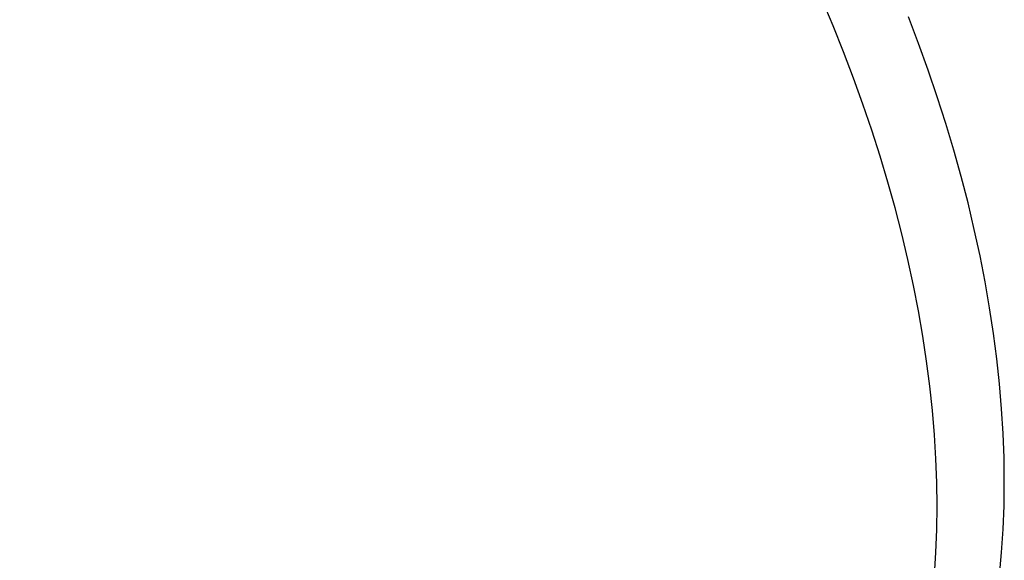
# Model space of a CAD drawing. Header units: millimetres. Extents: x -104 to 128, y -124 to 124.
# Tile 3 of 256: x -94.13 to -84.39, y -118.8 to -113.45. Entities that reach past the tile are written whole.
import ezdxf

# ---------------------------------------------------------------- set-up
doc = ezdxf.new("R2010")
doc.units = ezdxf.units.MM
doc.header["$MEASUREMENT"] = 0
doc.layers.add('Predefinito', color=5, linetype='Continuous')

msp = doc.modelspace()

# ---------------------------------------------------------------- linework, layer by layer
at = {"layer": 'Predefinito', "extrusion": (-0.612372, -0.5, 0.612372)}
for points in [[(39.5528, 1216.0996), (39.5493, 1216.3841), (39.5387, 1216.6678), (39.5212, 1216.9509), (39.4968, 1217.2332), (39.4654, 1217.5149), (39.427, 1217.7959), (39.3816, 1218.0763), (39.3293, 1218.3559), (39.2701, 1218.6338), (39.2043, 1218.9092), (39.132, 1219.182), (39.0532, 1219.4524), (38.9679, 1219.7204), (38.8762, 1219.9859), (38.7781, 1220.2489), (38.6736, 1220.5095), (38.5627, 1220.7677), (38.4454, 1221.0234), (38.3216, 1221.2766), (38.1913, 1221.5274), (38.0544, 1221.7757), (37.911, 1222.0213), (37.7618, 1222.2628), (37.6073, 1222.4998), (37.4474, 1222.7322), (37.2822, 1222.9602), (37.1118, 1223.1837), (36.9361, 1223.4028), (36.7552, 1223.6175), (36.569, 1223.8277), (36.3776, 1224.0335), (36.181, 1224.2349), (35.979, 1224.4318), (35.7718, 1224.6241), (35.5051, 1224.8582), (35.3413, 1224.995), (35.1197, 1225.172), (34.8946, 1225.343), (34.6659, 1225.5079), (34.4337, 1225.6669), (34.1981, 1225.82), (33.9589, 1225.9671), (33.7163, 1226.1084), (33.4702, 1226.2437), (33.2206, 1226.3731), (32.9675, 1226.4965), (32.7109, 1226.614), (32.4508, 1226.7254), (32.1205, 1226.8562), (31.9204, 1226.9297), (31.6524, 1227.0217), (31.383, 1227.1069), (31.1123, 1227.1852), (30.8403, 1227.2567), (30.5669, 1227.3214), (30.2922, 1227.3795), (30.0162, 1227.4308), (29.7388, 1227.4753), (29.4602, 1227.5132), (29.1802, 1227.5442), (28.8988, 1227.5685), (28.6161, 1227.5858), (28.332, 1227.5962), (28.0479, 1227.5996), (27.7648, 1227.596), (27.4827, 1227.5855), (27.2016, 1227.5681), (26.9214, 1227.5438), (26.6422, 1227.5128), (26.3641, 1227.475), (26.0869, 1227.4303), (25.8106, 1227.3789), (25.5354, 1227.3207), (25.2611, 1227.2556), (24.9879, 1227.1837), (24.7156, 1227.1048), (24.4445, 1227.0189), (24.176, 1226.9265), (23.9109, 1226.8278), (23.6489, 1226.723), (23.3902, 1226.612), (23.1346, 1226.4949), (22.8823, 1226.3717), (22.6331, 1226.2424), (22.387, 1226.1071), (22.1442, 1225.9656), (21.9045, 1225.8181), (21.668, 1225.6644), (21.4348, 1225.5045), (21.1478, 1225.2959), (20.9784, 1225.1662), (20.7569, 1224.989), (20.5406, 1224.8069), (20.3294, 1224.6201), (20.1232, 1224.4286), (19.9221, 1224.2324), (19.7259, 1224.0314), (19.5348, 1223.8258), (19.3487, 1223.6155), (19.1675, 1223.4005), (18.9915, 1223.1808), (18.8204, 1222.9563), (18.6545, 1222.727), (18.4937, 1222.493), (18.3386, 1222.2546), (18.1899, 1222.0134), (18.0476, 1221.7693), (17.9116, 1221.5225), (17.782, 1221.2728), (17.6587, 1221.0204), (17.5417, 1220.7652), (17.4309, 1220.5072), (17.3265, 1220.2464), (17.2283, 1219.9829), (17.1364, 1219.7166), (17.0509, 1219.4475), (16.9718, 1219.1755), (16.8991, 1218.9007), (16.8333, 1218.6241), (16.7744, 1218.3466), (16.7225, 1218.0683), (16.6684, 1217.7264)], [(16.5528, 1216.0959), (16.5582, 1215.7473), (16.5703, 1215.4643), (16.5894, 1215.1823), (16.6154, 1214.9014), (16.6482, 1214.6214), (16.6878, 1214.3426), (16.7342, 1214.0647), (16.7875, 1213.7879), (16.8476, 1213.5122), (16.9147, 1213.2374), (16.9886, 1212.9638), (17.0695, 1212.6912), (17.1571, 1212.4207), (17.251, 1212.1534), (17.3512, 1211.8893), (17.4576, 1211.6284), (17.5701, 1211.3705), (17.6888, 1211.1158), (17.8136, 1210.8642), (17.9445, 1210.6157), (18.0816, 1210.3703), (18.2247, 1210.1281), (18.3741, 1209.8889), (18.5296, 1209.6529), (18.6915, 1209.4201), (18.8596, 1209.1906), (19.033, 1208.9656), (19.2113, 1208.7458), (19.3945, 1208.531), (19.5824, 1208.3212), (19.7752, 1208.1164), (19.9727, 1207.9166), (20.1749, 1207.7217), (20.3819, 1207.5318), (20.5936, 1207.3469), (20.8101, 1207.1669), (21.0314, 1206.9919), (21.2575, 1206.822), (21.4885, 1206.6572), (21.7241, 1206.4976), (21.963, 1206.3444), (22.2048, 1206.1976), (22.4494, 1206.0571), (22.6969, 1205.9229), (22.9473, 1205.7951), (23.2005, 1205.6734), (23.4565, 1205.558), (23.7154, 1205.4489), (23.9772, 1205.346), (24.2417, 1205.2495), (24.5092, 1205.1592), (24.7795, 1205.0753), (25.0528, 1204.9978), (25.3284, 1204.927), (25.6046, 1204.8632), (25.8815, 1204.8064), (26.159, 1204.7566), (26.4372, 1204.7137), (26.7159, 1204.6776), (26.9952, 1204.6483), (27.2752, 1204.6259), (27.5558, 1204.6104), (27.8369, 1204.6016), (28.1187, 1204.5998), (28.4011, 1204.6049), (28.6842, 1204.617), (28.9678, 1204.6361), (29.2509, 1204.6622), (29.5323, 1204.6952), (29.812, 1204.735), (30.0899, 1204.7815), (30.3661, 1204.8347), (30.6407, 1204.8946), (30.9135, 1204.9611), (31.1847, 1205.0343), (31.4542, 1205.1141), (31.722, 1205.2007), (31.9881, 1205.2939), (32.2524, 1205.3939), (32.5151, 1205.5007), (32.7759, 1205.6143), (33.0334, 1205.7341), (33.287, 1205.8599), (33.5368, 1205.9914), (33.7827, 1206.1288), (34.0248, 1206.2719), (34.2631, 1206.4207), (34.4976, 1206.5752), (34.7283, 1206.7355), (34.9552, 1206.9014), (35.1783, 1207.0732), (35.3976, 1207.2507), (35.613, 1207.434), (35.8245, 1207.6232), (36.0319, 1207.8181), (36.2338, 1208.0175), (36.4301, 1208.2211), (36.6208, 1208.429), (36.806, 1208.641), (36.9857, 1208.8572), (37.16, 1209.0776), (37.3287, 1209.302), (37.492, 1209.5307), (37.6498, 1209.7634), (37.8021, 1210.0004), (37.9489, 1210.2415), (38.09, 1210.4868), (38.2256, 1210.7364), (38.3552, 1210.9897), (38.478, 1211.2453), (38.5942, 1211.503), (38.7037, 1211.7628), (38.8066, 1212.0247), (38.903, 1212.2887), (38.9928, 1212.5548), (39.0761, 1212.823), (39.1529, 1213.0933), (39.2231, 1213.3658), (39.2867, 1213.6403), (39.3438, 1213.9169), (39.3941, 1214.1957), (39.4377, 1214.4767)]]:
    msp.add_lwpolyline(points, dxfattribs=at)
at = {"layer": 'Predefinito', "extrusion": (0.935414, 0.327327, 0.133631)}
msp.add_lwpolyline([(-86.711, 1648.9569), (-65.2244, 1657.1623)], dxfattribs=at)
at = {"layer": 'Predefinito', "extrusion": (0, 1, 0)}
msp.add_lwpolyline([(103.0123, 1642.7488), (86.7488, 1659.0122)], dxfattribs=at)
at = {"layer": 'Predefinito', "extrusion": (-0.302534, 0.863846, 0.402793)}
msp.add_lwpolyline([(118.0184, 1550.2432), (118.0351, 1550.2579), (118.0522, 1550.2723), (118.0698, 1550.2865), (118.0879, 1550.3003), (118.1065, 1550.3139), (118.1255, 1550.3271), (118.1449, 1550.34), (118.1648, 1550.3526), (118.1852, 1550.3647), (118.206, 1550.3764), (118.2272, 1550.3878), (118.2488, 1550.3986), (118.2708, 1550.409), (118.2931, 1550.419), (118.3159, 1550.4284), (118.339, 1550.4373), (118.3624, 1550.4457), (118.3862, 1550.4535), (118.4102, 1550.4608), (118.4345, 1550.4675), (118.4591, 1550.4736), (118.4839, 1550.4791), (118.509, 1550.4839), (118.5342, 1550.4882), (118.5596, 1550.4918), (118.5851, 1550.4948), (118.6108, 1550.4971), (118.6365, 1550.4987), (118.6623, 1550.4997), (118.6882, 1550.5), (118.7141, 1550.4997), (118.7399, 1550.4986), (118.7658, 1550.4969), (118.7915, 1550.4946), (118.8172, 1550.4916), (118.8428, 1550.4879), (118.8682, 1550.4835), (118.8935, 1550.4786), (118.9186, 1550.4729), (118.9434, 1550.4667), (118.9681, 1550.4598), (118.9925, 1550.4524), (119.0166, 1550.4443), (119.0404, 1550.4357), (119.0639, 1550.4265), (119.087, 1550.4167), (119.1098, 1550.4064), (119.1322, 1550.3957), (119.1543, 1550.3844), (119.1759, 1550.3726), (119.1971, 1550.3604), (119.2179, 1550.3477), (119.2383, 1550.3347), (119.2582, 1550.3212), (119.2776, 1550.3073), (119.2965, 1550.2931), (119.315, 1550.2786), (119.333, 1550.2637), (119.3506, 1550.2486), (119.3676, 1550.2331), (119.3841, 1550.2174), (119.4001, 1550.2015), (119.4157, 1550.1854), (119.4307, 1550.1691)], dxfattribs=at)
at = {"layer": 'Predefinito', "extrusion": (-0.229729, 0.853715, 0.467327)}
msp.add_lwpolyline([(111.783, 1507.6227), (111.7992, 1507.6379), (111.8159, 1507.6528), (111.833, 1507.6675), (111.8506, 1507.682), (111.8687, 1507.6961), (111.8873, 1507.71), (111.9063, 1507.7235), (111.9258, 1507.7367), (111.9458, 1507.7495), (111.9662, 1507.7619), (111.987, 1507.7738), (112.0082, 1507.7854), (112.0299, 1507.7965), (112.0519, 1507.8072), (112.0743, 1507.8173), (112.0971, 1507.827), (112.1203, 1507.8361), (112.1438, 1507.8447), (112.1676, 1507.8528), (112.1917, 1507.8602), (112.216, 1507.8671), (112.2407, 1507.8734), (112.2655, 1507.8791), (112.2906, 1507.8841), (112.3159, 1507.8885), (112.3413, 1507.8923), (112.3669, 1507.8955), (112.3925, 1507.8979), (112.4183, 1507.8998), (112.4441, 1507.9009), (112.47, 1507.9014), (112.4959, 1507.9012), (112.5218, 1507.9003), (112.5476, 1507.8988), (112.5734, 1507.8966), (112.5991, 1507.8938), (112.6246, 1507.8902), (112.65, 1507.8861), (112.6753, 1507.8813), (112.7003, 1507.8758), (112.7252, 1507.8698), (112.7498, 1507.8631), (112.7742, 1507.8558), (112.7982, 1507.848), (112.822, 1507.8395), (112.8455, 1507.8305), (112.8686, 1507.821), (112.8913, 1507.8109), (112.9137, 1507.8004), (112.9357, 1507.7893), (112.9573, 1507.7778), (112.9785, 1507.7658), (112.9993, 1507.7534), (113.0196, 1507.7405), (113.0395, 1507.7273), (113.0589, 1507.7137), (113.0778, 1507.6998), (113.0963, 1507.6855), (113.1143, 1507.6709), (113.1318, 1507.6561), (113.1488, 1507.6409), (113.1653, 1507.6255), (113.1814, 1507.6099), (113.1969, 1507.5941)], dxfattribs=at)
at = {"layer": 'Predefinito', "extrusion": (-0.192222, 0.84552, 0.498142)}
msp.add_lwpolyline([(108.1864, 1484.3591), (108.2023, 1484.3746), (108.2187, 1484.3899), (108.2355, 1484.4049), (108.2529, 1484.4197), (108.2707, 1484.4342), (108.289, 1484.4484), (108.3078, 1484.4622), (108.327, 1484.4758), (108.3467, 1484.4889), (108.3668, 1484.5017), (108.3874, 1484.5141), (108.4085, 1484.5261), (108.4299, 1484.5376), (108.4517, 1484.5487), (108.474, 1484.5592), (108.4966, 1484.5693), (108.5195, 1484.5789), (108.5429, 1484.5879), (108.5665, 1484.5964), (108.5905, 1484.6043), (108.6147, 1484.6117), (108.6392, 1484.6184), (108.6639, 1484.6246), (108.6889, 1484.6301), (108.7141, 1484.635), (108.7394, 1484.6393), (108.7649, 1484.6429), (108.7906, 1484.6459), (108.8163, 1484.6482), (108.8421, 1484.6498), (108.868, 1484.6508), (108.8939, 1484.6511), (108.9197, 1484.6507), (108.9456, 1484.6497), (108.9714, 1484.648), (108.9971, 1484.6456), (109.0227, 1484.6426), (109.0482, 1484.6389), (109.0736, 1484.6346), (109.0987, 1484.6296), (109.1237, 1484.624), (109.1484, 1484.6178), (109.1729, 1484.611), (109.1971, 1484.6036), (109.2211, 1484.5956), (109.2447, 1484.5871), (109.268, 1484.578), (109.2909, 1484.5683), (109.3135, 1484.5582), (109.3357, 1484.5476), (109.3575, 1484.5364), (109.3789, 1484.5249), (109.3999, 1484.5129), (109.4205, 1484.5004), (109.4406, 1484.4876), (109.4603, 1484.4744), (109.4795, 1484.4608), (109.4982, 1484.4469), (109.5165, 1484.4326), (109.5343, 1484.4181), (109.5516, 1484.4033), (109.5684, 1484.3882), (109.5848, 1484.3729), (109.6006, 1484.3573)], dxfattribs=at)
at = {"layer": 'Predefinito', "extrusion": (-0.182729, 0.84314, 0.505692)}
msp.add_lwpolyline([(107.2302, 1478.3556), (107.246, 1478.3711), (107.2623, 1478.3865), (107.2791, 1478.4016), (107.2964, 1478.4165), (107.3141, 1478.4311), (107.3324, 1478.4454), (107.3511, 1478.4593), (107.3702, 1478.473), (107.3899, 1478.4862), (107.41, 1478.4991), (107.4305, 1478.5116), (107.4514, 1478.5237), (107.4728, 1478.5353), (107.4946, 1478.5465), (107.5168, 1478.5572), (107.5393, 1478.5674), (107.5623, 1478.5771), (107.5855, 1478.5862), (107.6091, 1478.5948), (107.633, 1478.6029), (107.6572, 1478.6104), (107.6817, 1478.6172), (107.7064, 1478.6235), (107.7314, 1478.6292), (107.7565, 1478.6342), (107.7818, 1478.6386), (107.8073, 1478.6423), (107.8329, 1478.6454), (107.8587, 1478.6479), (107.8845, 1478.6496), (107.9103, 1478.6507), (107.9362, 1478.6512), (107.9621, 1478.6509), (107.9879, 1478.65), (108.0138, 1478.6485), (108.0395, 1478.6462), (108.0651, 1478.6433), (108.0906, 1478.6398), (108.116, 1478.6356), (108.1412, 1478.6307), (108.1662, 1478.6253), (108.1909, 1478.6192), (108.2155, 1478.6125), (108.2397, 1478.6052), (108.2637, 1478.5974), (108.2873, 1478.5889), (108.3107, 1478.58), (108.3337, 1478.5704), (108.3563, 1478.5604), (108.3786, 1478.5499), (108.4005, 1478.5389), (108.4219, 1478.5274), (108.443, 1478.5155), (108.4636, 1478.5032), (108.4838, 1478.4904), (108.5035, 1478.4773), (108.5228, 1478.4638), (108.5416, 1478.45), (108.5599, 1478.4359), (108.5778, 1478.4214), (108.5952, 1478.4067), (108.6121, 1478.3917), (108.6285, 1478.3765), (108.6444, 1478.361)], dxfattribs=at)
at = {"layer": 'Predefinito', "extrusion": (-0.173193, 0.840627, 0.513177)}
msp.add_lwpolyline([(106.2502, 1472.2833), (106.266, 1472.299), (106.2822, 1472.3144), (106.2989, 1472.3296), (106.3161, 1472.3446), (106.3337, 1472.3593), (106.3519, 1472.3736), (106.3705, 1472.3877), (106.3896, 1472.4014), (106.4092, 1472.4148), (106.4292, 1472.4278), (106.4497, 1472.4404), (106.4706, 1472.4526), (106.4919, 1472.4643), (106.5136, 1472.4756), (106.5357, 1472.4864), (106.5582, 1472.4967), (106.5811, 1472.5065), (106.6043, 1472.5158), (106.6279, 1472.5246), (106.6518, 1472.5327), (106.6759, 1472.5403), (106.7003, 1472.5473), (106.725, 1472.5537), (106.7499, 1472.5595), (106.7751, 1472.5647), (106.8004, 1472.5692), (106.8258, 1472.5731), (106.8514, 1472.5763), (106.8771, 1472.5789), (106.9029, 1472.5808), (106.9288, 1472.582), (106.9547, 1472.5826), (106.9805, 1472.5825), (107.0064, 1472.5817), (107.0322, 1472.5803), (107.058, 1472.5782), (107.0836, 1472.5754), (107.1092, 1472.572), (107.1345, 1472.5679), (107.1597, 1472.5632), (107.1848, 1472.5579), (107.2096, 1472.5519), (107.2341, 1472.5454), (107.2584, 1472.5382), (107.2824, 1472.5305), (107.3061, 1472.5222), (107.3295, 1472.5133), (107.3526, 1472.5039), (107.3752, 1472.494), (107.3976, 1472.4836), (107.4195, 1472.4727), (107.441, 1472.4614), (107.4621, 1472.4496), (107.4828, 1472.4373), (107.5031, 1472.4247), (107.5229, 1472.4117), (107.5422, 1472.3983), (107.5611, 1472.3846), (107.5795, 1472.3705), (107.5974, 1472.3562), (107.6149, 1472.3416), (107.6319, 1472.3266), (107.6484, 1472.3115), (107.6644, 1472.2961)], dxfattribs=at)
at = {"layer": 'Predefinito', "extrusion": (-0.154089, 0.835229, 0.527872)}
msp.add_lwpolyline([(104.226, 1460.0017), (104.2416, 1460.0176), (104.2577, 1460.0332), (104.2742, 1460.0486), (104.2912, 1460.0637), (104.3087, 1460.0786), (104.3267, 1460.0932), (104.3452, 1460.1074), (104.3642, 1460.1214), (104.3836, 1460.135), (104.4035, 1460.1482), (104.4238, 1460.161), (104.4445, 1460.1734), (104.4657, 1460.1854), (104.4873, 1460.1969), (104.5093, 1460.2079), (104.5317, 1460.2185), (104.5545, 1460.2285), (104.5776, 1460.2381), (104.6011, 1460.2471), (104.6249, 1460.2555), (104.6489, 1460.2633), (104.6733, 1460.2706), (104.6979, 1460.2773), (104.7228, 1460.2833), (104.7478, 1460.2888), (104.7731, 1460.2936), (104.7985, 1460.2977), (104.824, 1460.3012), (104.8497, 1460.3041), (104.8755, 1460.3063), (104.9013, 1460.3078), (104.9272, 1460.3086), (104.9531, 1460.3088), (104.979, 1460.3083), (105.0048, 1460.3072), (105.0306, 1460.3053), (105.0562, 1460.3028), (105.0818, 1460.2997), (105.1072, 1460.2959), (105.1325, 1460.2915), (105.1576, 1460.2864), (105.1824, 1460.2807), (105.207, 1460.2744), (105.2314, 1460.2675), (105.2555, 1460.2601), (105.2793, 1460.252), (105.3028, 1460.2434), (105.3259, 1460.2343), (105.3487, 1460.2246), (105.3712, 1460.2144), (105.3932, 1460.2038), (105.4148, 1460.1927), (105.4361, 1460.1811), (105.4569, 1460.1691), (105.4773, 1460.1567), (105.4972, 1460.1439), (105.5167, 1460.1307), (105.5357, 1460.1172), (105.5543, 1460.1033), (105.5724, 1460.0892), (105.59, 1460.0747), (105.6072, 1460.06), (105.6238, 1460.045), (105.64, 1460.0298)], dxfattribs=at)
at = {"layer": 'Predefinito', "extrusion": (-0.077396, 0.808792, 0.58298)}
msp.add_lwpolyline([(95.2002, 1409.4858), (95.2149, 1409.5024), (95.2302, 1409.5188), (95.246, 1409.535), (95.2623, 1409.5509), (95.2791, 1409.5666), (95.2963, 1409.582), (95.3141, 1409.5972), (95.3323, 1409.612), (95.3511, 1409.6265), (95.3703, 1409.6407), (95.39, 1409.6545), (95.4101, 1409.6679), (95.4307, 1409.6808), (95.4517, 1409.6934), (95.4732, 1409.7055), (95.495, 1409.7171), (95.5173, 1409.7283), (95.5399, 1409.7389), (95.5629, 1409.749), (95.5862, 1409.7586), (95.6099, 1409.7676), (95.6339, 1409.776), (95.6581, 1409.7839), (95.6827, 1409.7911), (95.7074, 1409.7978), (95.7324, 1409.8038), (95.7576, 1409.8092), (95.783, 1409.8139), (95.8085, 1409.818), (95.8341, 1409.8214), (95.8598, 1409.8242), (95.8856, 1409.8263), (95.9115, 1409.8277), (95.9374, 1409.8285), (95.9632, 1409.8286), (95.9891, 1409.828), (96.0148, 1409.8268), (96.0405, 1409.8249), (96.0661, 1409.8223), (96.0915, 1409.8191), (96.1168, 1409.8153), (96.1419, 1409.8108), (96.1668, 1409.8057), (96.1915, 1409.8), (96.2159, 1409.7937), (96.2401, 1409.7868), (96.264, 1409.7793), (96.2875, 1409.7713), (96.3107, 1409.7628), (96.3336, 1409.7537), (96.3562, 1409.7441), (96.3783, 1409.7341), (96.4001, 1409.7235), (96.4215, 1409.7126), (96.4424, 1409.7011), (96.463, 1409.6893), (96.4831, 1409.6771), (96.5027, 1409.6645), (96.522, 1409.6516), (96.5407, 1409.6383), (96.559, 1409.6247), (96.5768, 1409.6109), (96.5942, 1409.5967), (96.6111, 1409.5823)], dxfattribs=at)
at = {"layer": 'Predefinito', "extrusion": (-0.000260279, 0.774724, 0.632299)}
msp.add_lwpolyline([(84.4258, 1357.7067), (84.4396, 1357.7241), (84.4539, 1357.7413), (84.4687, 1357.7584), (84.484, 1357.7753), (84.4999, 1357.7919), (84.5162, 1357.8083), (84.5331, 1357.8245), (84.5505, 1357.8403), (84.5683, 1357.8559), (84.5867, 1357.8711), (84.6055, 1357.886), (84.6249, 1357.9006), (84.6447, 1357.9147), (84.6649, 1357.9285), (84.6856, 1357.9418), (84.7068, 1357.9547), (84.7284, 1357.9671), (84.7503, 1357.979), (84.7727, 1357.9904), (84.7955, 1358.0013), (84.8186, 1358.0117), (84.842, 1358.0215), (84.8658, 1358.0308), (84.8898, 1358.0394), (84.9142, 1358.0475), (84.9388, 1358.0549), (84.9636, 1358.0617), (84.9887, 1358.0679), (85.0139, 1358.0735), (85.0393, 1358.0784), (85.0648, 1358.0826), (85.0905, 1358.0862), (85.1162, 1358.0892), (85.142, 1358.0914), (85.1678, 1358.093), (85.1936, 1358.0939), (85.2194, 1358.0942), (85.2451, 1358.0938), (85.2708, 1358.0927), (85.2964, 1358.091), (85.3219, 1358.0886), (85.3472, 1358.0856), (85.3724, 1358.0819), (85.3973, 1358.0776), (85.4221, 1358.0728), (85.4466, 1358.0673), (85.4708, 1358.0612), (85.4948, 1358.0546), (85.5185, 1358.0474), (85.5419, 1358.0397), (85.5649, 1358.0314), (85.5877, 1358.0227), (85.61, 1358.0134), (85.632, 1358.0037), (85.6535, 1357.9935), (85.6747, 1357.9829), (85.6955, 1357.9719), (85.7159, 1357.9604), (85.7358, 1357.9486), (85.7553, 1357.9365), (85.7743, 1357.924), (85.7929, 1357.9111), (85.8111, 1357.898), (85.8288, 1357.8846)], dxfattribs=at)
at = {"layer": 'Predefinito'}
for points in [[(-85.0766, -118.9467, 1655.9108), (-85.0622, -118.7216, 1656.1091), (-85.0535, -118.494, 1656.3035), (-85.0507, -118.2639, 1656.4942), (-85.0537, -118.0314, 1656.6811), (-85.0624, -117.7963, 1656.8643), (-85.0769, -117.5587, 1657.0439), (-85.0971, -117.3187, 1657.2196), (-85.1231, -117.0761, 1657.3917), (-85.1548, -116.8311, 1657.56), (-85.1924, -116.5835, 1657.7246), (-85.2358, -116.3334, 1657.8854), (-85.2852, -116.0807, 1658.0423), (-85.3403, -115.8261, 1658.195), (-85.401, -115.571, 1658.3427), (-85.4672, -115.3154, 1658.4852), (-85.5387, -115.0594, 1658.6227), (-85.6156, -114.8029, 1658.7553), (-85.6978, -114.546, 1658.8828), (-85.7853, -114.2887, 1659.0053), (-85.8782, -114.031, 1659.1229), (-85.9763, -113.7728, 1659.2356), (-86.0798, -113.5142, 1659.3432), (-86.1886, -113.2552, 1659.4459)], [(-84.4335, -118.9507, 1655.3959), (-84.4127, -118.7228, 1655.6028), (-84.3979, -118.4924, 1655.8058), (-84.389, -118.2594, 1656.0049), (-84.3862, -118.0237, 1656.2002), (-84.3892, -117.7856, 1656.3916), (-84.3981, -117.5449, 1656.5792), (-84.4129, -117.3016, 1656.763), (-84.4336, -117.0558, 1656.943), (-84.4602, -116.8074, 1657.1192), (-84.4927, -116.5565, 1657.2916), (-84.5312, -116.303, 1657.4601), (-84.5757, -116.0469, 1657.6247), (-84.6262, -115.7882, 1657.7854), (-84.6827, -115.5274, 1657.9418), (-84.7449, -115.2662, 1658.093), (-84.8126, -115.0044, 1658.239), (-84.8858, -114.7423, 1658.3798), (-84.9646, -114.4797, 1658.5155), (-85.0487, -114.2166, 1658.6461), (-85.1384, -113.9532, 1658.7716), (-85.2334, -113.6892, 1658.892), (-85.334, -113.4249, 1659.0073)]]:
    msp.add_polyline3d(points, dxfattribs=at)

doc.saveas('drawing.dxf')
